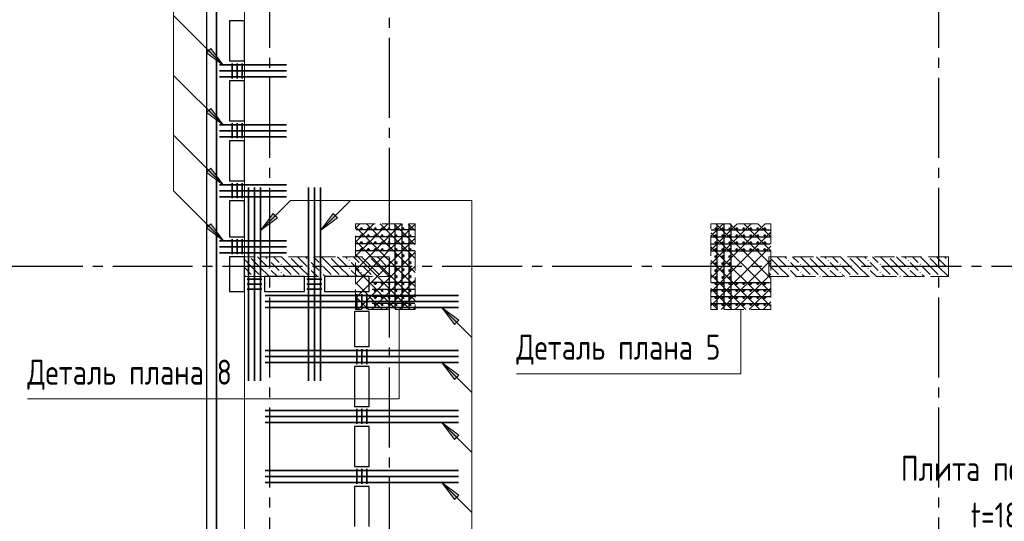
# Model space of a CAD drawing. Header units: millimetres. Extents: x 0 to 43617, y 0 to 59400.
# Tile 24 of 31: x 5422 to 15284, y 36481 to 41503. Entities that reach past the tile are written whole.
import ezdxf

# ---------------------------------------------------------------- set-up
doc = ezdxf.new("R2010")
doc.units = ezdxf.units.MM
doc.linetypes.add('______2', pattern=[270, 200, -70])
doc.linetypes.add('______5', pattern=[1100, 800, -100, 100, -100])
for name, color, linetype, lineweight in [('S1 Стержни арматуры фон', 7, 'Continuous', 25), ('Standard', 7, 'Continuous', 25), ('Вспомогательная арматура', 7, 'Continuous', 25), ('ЖБ Пилон', 180, 'Continuous', 25), ('Оси', 40, '______5', 18), ('Позиционная метка номер позиции', 7, 'Continuous', 13), ('Поперечная арматура', 7, 'Continuous', 25), ('Поперечное армирование AW фон', 7, 'Continuous', 25), ('Примечания', 7, 'Continuous', 25)]:
    doc.layers.add(name, color=color, linetype=linetype, lineweight=lineweight)
doc.layers.add('ЖБ Перекрытие верхний уровень', color=7, linetype='Continuous', lineweight=25, true_color=0xe0e0ff)
doc.styles.add('GOST 2.304-81', font='txt')

msp = doc.modelspace()

# ---------------------------------------------------------------- hatches: boundary and pattern name
at = {"layer": 'ЖБ Пилон', "linetype": 'Continuous', "lineweight": 18, "transparency": 33554687}
for points in [[(7724.3, 39130), (7721, 39126.6), (7717.6, 39130)], [(7914.5, 39093.1), (7921, 39099.6), (7927.5, 39093.1), (7921, 39086.6)], [(8034.5, 39053.1), (8041, 39059.6), (8047.4, 39053.1), (8041, 39046.6)], [(8124.3, 39130), (8121, 39126.6), (8117.6, 39130)], [(8314.5, 39093.1), (8321, 39099.6), (8327.5, 39093.1), (8321, 39086.6)], [(8434.5, 39053.1), (8441, 39059.6), (8447.4, 39053.1), (8441, 39046.6)], [(8524.3, 39130), (8521, 39126.6), (8517.6, 39130)], [(8714.5, 39093.1), (8721, 39099.6), (8727.5, 39093.1), (8721, 39086.6)], [(8834.5, 39053.1), (8841, 39059.6), (8847.4, 39053.1), (8841, 39046.6)], [(8924.3, 39130), (8921, 39126.6), (8917.6, 39130)], [(9114.5, 39093.1), (9121, 39099.6), (9124, 39096.6), (9124, 39089.7), (9121, 39086.6)], [(12924.3, 39130), (12924, 39129.7), (12924, 39130)], [(13114.5, 39093.1), (13121, 39099.6), (13127.5, 39093.1), (13121, 39086.6)], [(13234.5, 39053.1), (13241, 39059.6), (13247.4, 39053.1), (13241, 39046.6)], [(13324.3, 39130), (13321, 39126.6), (13317.6, 39130)], [(13514.5, 39093.1), (13521, 39099.6), (13527.5, 39093.1), (13521, 39086.6)], [(13634.5, 39053.1), (13641, 39059.6), (13647.4, 39053.1), (13641, 39046.6)], [(13724.3, 39130), (13721, 39126.6), (13717.6, 39130)], [(13914.5, 39093.1), (13921, 39099.6), (13927.5, 39093.1), (13921, 39086.6)], [(14034.5, 39053.1), (14041, 39059.6), (14047.4, 39053.1), (14041, 39046.6)], [(14124.3, 39130), (14121, 39126.6), (14117.6, 39130)], [(14314.5, 39093.1), (14321, 39099.6), (14327.5, 39093.1), (14321, 39086.6)], [(14434.5, 39053.1), (14441, 39059.6), (14447.4, 39053.1), (14441, 39046.6)], [(14524.3, 39130), (14521, 39126.6), (14517.6, 39130)], [(14714.5, 39093.1), (14721, 39099.6), (14724, 39096.6), (14724, 39089.7), (14721, 39086.6)], [(7914.5, 39013.1), (7921, 39019.6), (7927.5, 39013.1), (7921, 39006.6)], [(8034.5, 38973.1), (8041, 38979.6), (8047.4, 38973.1), (8041, 38966.6)], [(8314.5, 39013.1), (8321, 39019.6), (8327.5, 39013.1), (8321, 39006.6)], [(8434.5, 38973.1), (8441, 38979.6), (8447.4, 38973.1), (8441, 38966.6)], [(8714.5, 39013.1), (8721, 39019.6), (8727.5, 39013.1), (8721, 39006.6)], [(8834.5, 38973.1), (8841, 38979.6), (8847.4, 38973.1), (8841, 38966.6)], [(9114.5, 39013.1), (9121, 39019.6), (9124, 39016.6), (9124, 39009.7), (9121, 39006.6)], [(13114.5, 39013.1), (13121, 39019.6), (13127.5, 39013.1), (13121, 39006.6)], [(13234.5, 38973.1), (13241, 38979.6), (13247.4, 38973.1), (13241, 38966.6)], [(13514.5, 39013.1), (13521, 39019.6), (13527.5, 39013.1), (13521, 39006.6)], [(13634.5, 38973.1), (13641, 38979.6), (13647.4, 38973.1), (13641, 38966.6)], [(13914.5, 39013.1), (13921, 39019.6), (13927.5, 39013.1), (13921, 39006.6)], [(14034.5, 38973.1), (14041, 38979.6), (14047.4, 38973.1), (14041, 38966.6)], [(14314.5, 39013.1), (14321, 39019.6), (14327.5, 39013.1), (14321, 39006.6)], [(14434.5, 38973.1), (14441, 38979.6), (14447.4, 38973.1), (14441, 38966.6)], [(14714.5, 39013.1), (14721, 39019.6), (14724, 39016.6), (14724, 39009.7), (14721, 39006.6)], [(7754.5, 38933.1), (7760.9, 38939.6), (7767.4, 38933.1), (7764.3, 38930), (7757.6, 38930)], [(7834.5, 38933.1), (7841, 38939.6), (7847.4, 38933.1), (7844.3, 38930), (7837.6, 38930)], [(8154.5, 38933.1), (8160.9, 38939.6), (8167.4, 38933.1), (8164.3, 38930), (8157.6, 38930)], [(8234.5, 38933.1), (8241, 38939.6), (8247.4, 38933.1), (8244.3, 38930), (8237.6, 38930)], [(8554.5, 38933.1), (8560.9, 38939.6), (8567.4, 38933.1), (8564.3, 38930), (8557.6, 38930)], [(8634.5, 38933.1), (8641, 38939.6), (8647.4, 38933.1), (8644.3, 38930), (8637.6, 38930)], [(8954.5, 38933.1), (8960.9, 38939.6), (8967.4, 38933.1), (8964.3, 38930), (8957.6, 38930)], [(9034.5, 38933.1), (9041, 38939.6), (9047.4, 38933.1), (9044.3, 38930), (9037.6, 38930)], [(12954.4, 38933.1), (12960.9, 38939.6), (12967.4, 38933.1), (12964.3, 38930), (12957.6, 38930)], [(13034.5, 38933.1), (13041, 38939.6), (13047.4, 38933.1), (13044.3, 38930), (13037.6, 38930)], [(13354.4, 38933.1), (13360.9, 38939.6), (13367.4, 38933.1), (13364.3, 38930), (13357.6, 38930)], [(13434.5, 38933.1), (13441, 38939.6), (13447.4, 38933.1), (13444.3, 38930), (13437.6, 38930)], [(13754.4, 38933.1), (13760.9, 38939.6), (13767.4, 38933.1), (13764.3, 38930), (13757.6, 38930)], [(13834.5, 38933.1), (13841, 38939.6), (13847.4, 38933.1), (13844.3, 38930), (13837.6, 38930)], [(14154.4, 38933.1), (14160.9, 38939.6), (14167.4, 38933.1), (14164.3, 38930), (14157.6, 38930)], [(14234.5, 38933.1), (14241, 38939.6), (14247.4, 38933.1), (14244.3, 38930), (14237.6, 38930)], [(14554.4, 38933.1), (14560.9, 38939.6), (14567.4, 38933.1), (14564.3, 38930), (14557.6, 38930)], [(14634.5, 38933.1), (14641, 38939.6), (14647.4, 38933.1), (14644.3, 38930), (14637.6, 38930)]]:
    msp.add_hatch(color=7, dxfattribs=at).paths.add_polyline_path(points, flags=16)
at = {"layer": 'Позиционная метка номер позиции', "linetype": 'Continuous', "lineweight": 13, "transparency": 33554687}
for points in [[(7336.9, 41214.7), (7464.2, 41045), (7294.5, 41172.3)], [(7336.9, 40614.7), (7464.2, 40445), (7294.5, 40572.3)], [(7336.9, 40014.7), (7464.2, 39845), (7294.5, 39972.3)], [(8003.7, 39518.8), (7834, 39391.5), (7961.3, 39561.2)], [(8003.7, 39518.8), (7834, 39391.5), (7961.3, 39561.2)], [(8603.7, 39518.8), (8434, 39391.5), (8561.3, 39561.2)], [(7336.9, 39459.7), (7464.2, 39290), (7294.5, 39417.3)], [(7336.9, 39459.7), (7464.2, 39290), (7294.5, 39417.3)], [(9777.8, 38450.3), (9650.5, 38620), (9820.2, 38492.7)], [(9777.8, 37900.3), (9650.5, 38070), (9820.2, 37942.7)], [(9777.8, 37300.3), (9650.5, 37470), (9820.2, 37342.7)], [(9777.8, 36700.3), (9650.5, 36870), (9820.2, 36742.7)]]:
    msp.add_hatch(color=7, dxfattribs=at).paths.add_polyline_path(points, flags=16)

# ---------------------------------------------------------------- linework, layer by layer
at = {"layer": 'S1 Стержни арматуры фон', "color": 7, "linetype": 'Continuous', "lineweight": 35, "transparency": 33554687}
for p, q in [((7424.1, 41050), (8096.1, 41050)), ((7424.1, 40990), (8096.1, 40990)), ((7424.1, 40930), (8096.1, 40930)), ((7424.1, 40450), (8096.1, 40450)), ((7424.1, 40390), (8096.1, 40390)), ((7424.1, 40330), (8096.1, 40330)), ((7424.1, 39850), (8096.1, 39850)), ((7424.1, 39790), (8096.1, 39790)), ((7714, 39824), (7714, 37886)), ((7714, 39824), (7714, 37886)), ((7774, 39824), (7774, 37886)), ((7774, 39824), (7774, 37886)), ((7834, 39824), (7834, 37886)), ((7834, 39824), (7834, 37886)), ((8314, 39824), (8314, 37886)), ((8314, 39824), (8314, 37886)), ((8374, 39824), (8374, 37886)), ((8374, 39824), (8374, 37886)), ((8434, 39824), (8434, 37886)), ((8434, 39824), (8434, 37886)), ((7424.1, 39730), (8096.1, 39730)), ((7424.1, 39290), (8096.1, 39290)), ((7424.1, 39230), (8096.1, 39230)), ((7424.1, 39170), (8096.1, 39170)), ((7880, 38740), (9818, 38740)), ((7880, 38740), (9818, 38740)), ((7880, 38680), (9818, 38680)), ((7880, 38680), (9818, 38680)), ((7880, 38620), (9818, 38620)), ((7880, 38620), (9818, 38620)), ((7880, 38190), (9818, 38190)), ((7880, 38190), (9818, 38190)), ((7880, 38130), (9818, 38130)), ((7880, 38130), (9818, 38130)), ((7880, 38070), (9818, 38070)), ((7880, 38070), (9818, 38070)), ((7880, 37590), (9818, 37590)), ((7880, 37590), (9818, 37590)), ((7880, 37530), (9818, 37530)), ((7880, 37530), (9818, 37530)), ((7880, 37470), (9818, 37470)), ((7880, 37470), (9818, 37470)), ((7880, 36990), (9818, 36990)), ((7880, 36990), (9818, 36990)), ((7880, 36930), (9818, 36930)), ((7880, 36930), (9818, 36930)), ((7880, 36870), (9818, 36870)), ((7880, 36870), (9818, 36870))]:
    msp.add_line(p, q, dxfattribs=at)
at = {"layer": 'Standard', "color": 7, "linetype": 'Continuous', "lineweight": 25, "transparency": 33554687}
for p, q in [((7394, 28680), (7394, 57220)), ((7524, 41490), (7524, 41090)), ((7674, 41490), (7524, 41490)), ((7674, 41090), (7674, 41490)), ((7524, 41090), (7674, 41090)), ((7524, 40890), (7524, 40490)), ((7674, 40890), (7524, 40890)), ((7674, 40490), (7674, 40890)), ((7524, 40490), (7674, 40490)), ((7524, 40290), (7524, 39890)), ((7674, 40290), (7524, 40290)), ((7674, 39890), (7674, 40290)), ((7524, 39890), (7674, 39890)), ((7524, 39690), (7524, 39330)), ((7674, 39690), (7524, 39690)), ((7674, 39330), (7674, 39690)), ((7524, 39330), (7674, 39330)), ((7524, 39130), (7524, 38780)), ((7674, 39130), (7524, 39130)), ((7674, 38780), (7674, 39130)), ((7874, 38930), (7874, 38780)), ((8274, 38930), (7874, 38930)), ((8274, 38780), (8274, 38930)), ((8474, 38930), (8474, 38780)), ((8924, 38930), (8474, 38930)), ((8924, 38780), (8924, 38930)), ((7524, 38780), (7674, 38780)), ((7874, 38780), (8274, 38780)), ((8474, 38780), (8924, 38780)), ((8774, 38580), (8774, 38230)), ((8924, 38580), (8774, 38580)), ((8924, 38230), (8924, 38580)), ((8774, 38230), (8924, 38230)), ((8774, 38030), (8774, 37630)), ((8924, 38030), (8774, 38030)), ((8924, 37630), (8924, 38030)), ((8774, 37630), (8924, 37630)), ((8774, 37430), (8774, 37030)), ((8924, 37430), (8774, 37430)), ((8924, 37030), (8924, 37430)), ((8774, 37030), (8924, 37030)), ((8774, 36830), (8774, 36430)), ((8924, 36830), (8774, 36830)), ((8924, 36430), (8924, 36830))]:
    msp.add_line(p, q, dxfattribs=at)
at = {"layer": 'Standard', "color": 254, "linetype": 'Continuous', "lineweight": 25, "true_color": 0xc4c4ff, "transparency": 33554687}
msp.add_lwpolyline([(7294, 10000), (33174, 10000), (33174, 57320), (7294, 57320), (7294, 10000)], dxfattribs=at)
at = {"layer": 'Standard', "color": 7, "linetype": 'Continuous', "lineweight": 25, "transparency": 33554687}
msp.add_lwpolyline([(7394, 10100), (33074, 10100), (33074, 57220), (7394, 57220), (7394, 10100)], dxfattribs=at)
at = {"layer": 'Standard', "color": 7, "linetype": 'Continuous', "lineweight": 13, "transparency": 33554687}
msp.add_lwpolyline([(7674, 10379.8), (33074, 10379.8), (33074, 57220), (7674, 57220), (7674, 10379.8)], dxfattribs=at)
at = {"layer": 'Вспомогательная арматура', "color": 7, "linetype": 'Continuous', "lineweight": 25, "transparency": 33554687}
for p, q in [((9184, 38605), (9184, 39455)), ((9254, 38605), (9254, 39455)), ((9324, 38605), (9324, 39455)), ((12404, 39455), (12404, 38605)), ((12474, 39455), (12474, 38605)), ((12544, 39455), (12544, 38605)), ((9379, 39400), (8789, 39400)), ((12349, 39400), (12939, 39400)), ((9379, 39330), (8789, 39330)), ((9379, 39260), (8789, 39260)), ((12349, 39330), (12939, 39330)), ((12349, 39260), (12939, 39260)), ((9379, 39190), (8789, 39190)), ((12349, 39190), (12939, 39190)), ((9379, 38870), (8954, 38870)), ((12349, 38870), (12939, 38870)), ((9379, 38800), (8954, 38800)), ((12349, 38800), (12939, 38800)), ((9379, 38730), (8954, 38730)), ((9379, 38660), (8954, 38660)), ((12349, 38730), (12939, 38730)), ((12349, 38660), (12939, 38660))]:
    msp.add_line(p, q, dxfattribs=at)
at = {"layer": 'ЖБ Перекрытие верхний уровень', "color": 7, "linetype": 'Continuous', "lineweight": 18, "transparency": 33554687}
for p, q in [((7394, 57220), (7394, 28680)), ((7524, 41490), (7674, 41490)), ((7524, 41090), (7524, 41490)), ((7674, 41490), (7674, 41090)), ((7674, 41090), (7524, 41090)), ((7524, 40890), (7674, 40890)), ((7524, 40490), (7524, 40890)), ((7674, 40890), (7674, 40490)), ((7674, 40490), (7524, 40490)), ((7524, 39890), (7524, 40290)), ((7524, 40290), (7674, 40290)), ((7674, 40290), (7674, 39890)), ((7674, 39890), (7524, 39890)), ((7524, 39330), (7524, 39690)), ((7524, 39690), (7674, 39690)), ((7674, 39690), (7674, 39330)), ((7674, 39330), (7524, 39330)), ((7524, 38780), (7524, 39130)), ((7524, 39130), (7674, 39130)), ((7674, 39130), (7674, 38780)), ((7874, 38780), (7874, 38930)), ((7874, 38930), (8274, 38930)), ((8274, 38930), (8274, 38780)), ((8474, 38930), (8924, 38930)), ((8474, 38780), (8474, 38930)), ((8924, 38930), (8924, 38780)), ((7674, 38780), (7524, 38780)), ((8274, 38780), (7874, 38780)), ((8924, 38780), (8474, 38780)), ((8774, 38230), (8774, 38580)), ((8774, 38580), (8924, 38580)), ((8924, 38580), (8924, 38230)), ((8924, 38230), (8774, 38230)), ((8774, 37630), (8774, 38030)), ((8774, 38030), (8924, 38030)), ((8924, 38030), (8924, 37630)), ((8924, 37630), (8774, 37630)), ((8774, 37030), (8774, 37430)), ((8774, 37430), (8924, 37430)), ((8924, 37430), (8924, 37030)), ((8924, 37030), (8774, 37030)), ((8774, 36830), (8924, 36830)), ((8774, 36430), (8774, 36830)), ((8924, 36830), (8924, 36430))]:
    msp.add_line(p, q, dxfattribs=at)
at = {"layer": 'ЖБ Пилон', "color": 253, "linetype": '______2', "lineweight": 13, "true_color": 0xa0a0a0, "transparency": 33554687}
for p, q in [((9124, 39130), (7674, 39130)), ((7674, 39130), (7674, 38930)), ((9124, 38930), (9124, 39130)), ((14724, 39130), (12924, 39130)), ((12924, 39130), (12924, 38930)), ((14724, 38930), (14724, 39130)), ((7674, 38930), (9124, 38930)), ((12924, 38930), (14724, 38930))]:
    msp.add_line(p, q, dxfattribs=at)
at = {"layer": 'ЖБ Пилон', "color": 9, "linetype": 'Continuous', "lineweight": 18, "true_color": 0xc7c7c7, "transparency": 33554687}
for p, q in [((7741, 39033.1), (7674, 39100.1)), ((7741, 39113.1), (7821, 39033.1)), ((7821, 39113.1), (7804.1, 39130)), ((7821, 39113.1), (7901, 39033.1)), ((7884.1, 39130), (7901, 39113.1)), ((7981, 39033.1), (7941, 39073.1)), ((7964.1, 39130), (8021, 39073.1)), ((8141, 39033.1), (8044.1, 39130)), ((8141, 39113.1), (8221, 39033.1)), ((8221, 39113.1), (8204.1, 39130)), ((8221, 39113.1), (8301, 39033.1)), ((8284.1, 39130), (8301, 39113.1)), ((8381, 39033.1), (8341, 39073.1)), ((8364.1, 39130), (8421, 39073.1)), ((8541, 39033.1), (8444.1, 39130)), ((8541, 39113.1), (8621, 39033.1)), ((8621, 39113.1), (8604.1, 39130)), ((8621, 39113.1), (8701, 39033.1)), ((8684.1, 39130), (8701, 39113.1)), ((8781, 39033.1), (8741, 39073.1)), ((8764.1, 39130), (8821, 39073.1)), ((8941, 39033.1), (8844.1, 39130)), ((8941, 39113.1), (9021, 39033.1)), ((9021, 39113.1), (9004.1, 39130)), ((9021, 39113.1), (9101, 39033.1)), ((9084.1, 39130), (9101, 39113.1)), ((12941, 39113.1), (13021, 39033.1)), ((13021, 39113.1), (13004.1, 39130)), ((13021, 39113.1), (13101, 39033.1)), ((13084.1, 39130), (13101, 39113.1)), ((13181, 39033.1), (13141, 39073.1)), ((13164.1, 39130), (13221, 39073.1)), ((13341, 39033.1), (13244.1, 39130)), ((13341, 39113.1), (13421, 39033.1)), ((13421, 39113.1), (13404.1, 39130)), ((13421, 39113.1), (13501, 39033.1)), ((13484.1, 39130), (13501, 39113.1)), ((13581, 39033.1), (13541, 39073.1)), ((13564.1, 39130), (13621, 39073.1)), ((13741, 39033.1), (13644.1, 39130)), ((13741, 39113.1), (13821, 39033.1)), ((13821, 39113.1), (13804.1, 39130)), ((13821, 39113.1), (13901, 39033.1)), ((13884.1, 39130), (13901, 39113.1)), ((13981, 39033.1), (13941, 39073.1)), ((13964.1, 39130), (14021, 39073.1)), ((14141, 39033.1), (14044.1, 39130)), ((14141, 39113.1), (14221, 39033.1)), ((14221, 39113.1), (14204.1, 39130)), ((14221, 39113.1), (14301, 39033.1)), ((14284.1, 39130), (14301, 39113.1)), ((14381, 39033.1), (14341, 39073.1)), ((14364.1, 39130), (14421, 39073.1)), ((14541, 39033.1), (14444.1, 39130)), ((14541, 39113.1), (14621, 39033.1)), ((14621, 39113.1), (14604.1, 39130)), ((14621, 39113.1), (14701, 39033.1)), ((14684.1, 39130), (14701, 39113.1)), ((7674, 39020.1), (7741, 38953.1)), ((7741, 39033.1), (7821, 38953.1)), ((7821, 39033.1), (7924.1, 38930)), ((7941, 38993.1), (8004.1, 38930)), ((8021, 38993.1), (7981, 39033.1)), ((8060.9, 39033.1), (8141, 38953.1)), ((8141, 39033.1), (8221, 38953.1)), ((8221, 39033.1), (8324.1, 38930)), ((8341, 38993.1), (8404.1, 38930)), ((8421, 38993.1), (8381, 39033.1)), ((8460.9, 39033.1), (8541, 38953.1)), ((8541, 39033.1), (8621, 38953.1)), ((8621, 39033.1), (8724.1, 38930)), ((8741, 38993.1), (8804.1, 38930)), ((8821, 38993.1), (8781, 39033.1)), ((8860.9, 39033.1), (8941, 38953.1)), ((8941, 39033.1), (9021, 38953.1)), ((9021, 39033.1), (9124, 38930.1)), ((12941, 39033.1), (12924, 39050.1)), ((12924, 38970.1), (12941, 38953.1)), ((12941, 39033.1), (13021, 38953.1)), ((13021, 39033.1), (13124.1, 38930)), ((13141, 38993.1), (13204.1, 38930)), ((13221, 38993.1), (13181, 39033.1)), ((13260.9, 39033.1), (13341, 38953.1)), ((13341, 39033.1), (13421, 38953.1)), ((13421, 39033.1), (13524.1, 38930)), ((13541, 38993.1), (13604.1, 38930)), ((13621, 38993.1), (13581, 39033.1)), ((13660.9, 39033.1), (13741, 38953.1)), ((13741, 39033.1), (13821, 38953.1)), ((13821, 39033.1), (13924.1, 38930)), ((13941, 38993.1), (14004.1, 38930)), ((14021, 38993.1), (13981, 39033.1)), ((14060.9, 39033.1), (14141, 38953.1)), ((14141, 39033.1), (14221, 38953.1)), ((14221, 39033.1), (14324.1, 38930)), ((14341, 38993.1), (14404.1, 38930)), ((14421, 38993.1), (14381, 39033.1)), ((14460.9, 39033.1), (14541, 38953.1)), ((14541, 39033.1), (14621, 38953.1)), ((14621, 39033.1), (14724, 38930.1)), ((7674, 38940.1), (7684.1, 38930)), ((8060.9, 38953.1), (8084.1, 38930)), ((8460.9, 38953.1), (8484.1, 38930)), ((8860.9, 38953.1), (8884.1, 38930)), ((13260.9, 38953.1), (13284.1, 38930)), ((13660.9, 38953.1), (13684.1, 38930)), ((14060.9, 38953.1), (14084.1, 38930)), ((14460.9, 38953.1), (14484.1, 38930))]:
    msp.add_line(p, q, dxfattribs=at)
at = {"layer": 'Оси', "color": 8, "linetype": '______5', "lineweight": -3, "transparency": 33554687}
for p, q in [((9124, 57820), (9124, 7100)), ((7924, 57420), (7924, 7100)), ((14624, 57420), (14624, 7100)), ((22554, 39030), (4600, 39030))]:
    msp.add_line(p, q, dxfattribs=at)
at = {"layer": 'Позиционная метка номер позиции', "color": 7, "linetype": 'Continuous', "lineweight": 13, "transparency": 33554687}
for p, q in [((7464.2, 41045), (6964.2, 41545)), ((7294.5, 41172.3), (7336.9, 41214.7)), ((7464.2, 41045), (7294.5, 41172.3)), ((7315.7, 41193.5), (7305.1, 41204.1)), ((7336.9, 41214.7), (7464.2, 41045)), ((7464.2, 41045), (7464.2, 41045)), ((7464.2, 41045), (7464.2, 41045)), ((7464.2, 41045), (7464.2, 41045)), ((7464.2, 40445), (6964.2, 40945)), ((7294.5, 40572.3), (7336.9, 40614.7)), ((7464.2, 40445), (7294.5, 40572.3)), ((7315.7, 40593.5), (7305.1, 40604.1)), ((7336.9, 40614.7), (7464.2, 40445)), ((7464.2, 40445), (7464.2, 40445)), ((7464.2, 40445), (7464.2, 40445)), ((7464.2, 40445), (7464.2, 40445)), ((7464.2, 39845), (6964.2, 40345)), ((7294.5, 39972.3), (7336.9, 40014.7)), ((7464.2, 39845), (7294.5, 39972.3)), ((7315.7, 39993.5), (7305.1, 40004.1)), ((7336.9, 40014.7), (7464.2, 39845)), ((7464.2, 39845), (7464.2, 39845)), ((7464.2, 39845), (7464.2, 39845)), ((7464.2, 39845), (7464.2, 39845)), ((7464.2, 39290), (6964.2, 39790)), ((7834, 39391.5), (8134, 39691.5)), ((8434, 39391.5), (8734, 39691.5)), ((7834, 39391.5), (7961.3, 39561.2)), ((7834, 39391.5), (7961.3, 39561.2)), ((7961.3, 39561.2), (8003.7, 39518.8)), ((7961.3, 39561.2), (8003.7, 39518.8)), ((7982.5, 39540), (7993.1, 39550.6)), ((7982.5, 39540), (7993.1, 39550.6)), ((8434, 39391.5), (8561.3, 39561.2)), ((8561.3, 39561.2), (8603.7, 39518.8)), ((8582.5, 39540), (8593.1, 39550.6)), ((7294.5, 39417.3), (7336.9, 39459.7)), ((7294.5, 39417.3), (7336.9, 39459.7)), ((7315.7, 39438.5), (7305.1, 39449.1)), ((7315.7, 39438.5), (7305.1, 39449.1)), ((7336.9, 39459.7), (7464.2, 39290)), ((7336.9, 39459.7), (7464.2, 39290)), ((8003.7, 39518.8), (7834, 39391.5)), ((8003.7, 39518.8), (7834, 39391.5)), ((8603.7, 39518.8), (8434, 39391.5)), ((7464.2, 39290), (7294.5, 39417.3)), ((7464.2, 39290), (7294.5, 39417.3)), ((7834, 39391.5), (7834, 39391.5)), ((7834, 39391.5), (7834, 39391.5)), ((7834, 39391.5), (7834, 39391.5)), ((7834, 39391.5), (7834, 39391.5)), ((7834, 39391.5), (7834, 39391.5)), ((7834, 39391.5), (7834, 39391.5)), ((8434, 39391.5), (8434, 39391.5)), ((8434, 39391.5), (8434, 39391.5)), ((8434, 39391.5), (8434, 39391.5)), ((7464.2, 39290), (7464.2, 39290)), ((7464.2, 39290), (7464.2, 39290)), ((7464.2, 39290), (7464.2, 39290)), ((7464.2, 39290), (7464.2, 39290)), ((7464.2, 39290), (7464.2, 39290)), ((7464.2, 39290), (7464.2, 39290)), ((9650.5, 38620), (9650.5, 38620)), ((9650.5, 38620), (9650.5, 38620)), ((9650.5, 38620), (9650.5, 38620)), ((9650.5, 38620), (9820.2, 38492.7)), ((9777.8, 38450.3), (9650.5, 38620)), ((9820.2, 38492.7), (9777.8, 38450.3)), ((9799, 38471.5), (9809.6, 38460.9)), ((9650.5, 38070), (9950.5, 37770)), ((9650.5, 38070), (9650.5, 38070)), ((9650.5, 38070), (9650.5, 38070)), ((9650.5, 38070), (9650.5, 38070)), ((9650.5, 38070), (9820.2, 37942.7)), ((9777.8, 37900.3), (9650.5, 38070)), ((9820.2, 37942.7), (9777.8, 37900.3)), ((9799, 37921.5), (9809.6, 37910.9)), ((9650.5, 37470), (9950.5, 37170)), ((9650.5, 37470), (9650.5, 37470)), ((9650.5, 37470), (9650.5, 37470)), ((9650.5, 37470), (9650.5, 37470)), ((9650.5, 37470), (9820.2, 37342.7)), ((9777.8, 37300.3), (9650.5, 37470)), ((9820.2, 37342.7), (9777.8, 37300.3)), ((9799, 37321.5), (9809.6, 37310.9)), ((9650.5, 36870), (9950.5, 36570)), ((9650.5, 36870), (9650.5, 36870)), ((9650.5, 36870), (9650.5, 36870)), ((9650.5, 36870), (9650.5, 36870)), ((9650.5, 36870), (9820.2, 36742.7)), ((9777.8, 36700.3), (9650.5, 36870)), ((9820.2, 36742.7), (9777.8, 36700.3)), ((9799, 36721.5), (9809.6, 36710.9))]:
    msp.add_line(p, q, dxfattribs=at)
for points in [[(7464.2, 39290), (6964.2, 39790), (6964.2, 43310), (6164.2, 43310)], [(7834, 39391.5), (8134, 39691.5), (9950.5, 39691.5), (9950.5, 31710.2), (11104, 31710.2)], [(9650.5, 38620), (9950.5, 38320), (9950.5, 31710.2), (11104, 31710.2)]]:
    msp.add_lwpolyline(points, dxfattribs=at)
at = {"layer": 'Поперечная арматура', "color": 7, "linetype": 'Continuous', "lineweight": 50, "transparency": 33554687}
for centre in [(8844, 39410), (8914, 39410), (8984, 39410), (9054, 39410), (9124, 39410), (9194, 39410), (9264, 39410), (9334, 39410), (12394, 39410), (12464, 39410), (12534, 39410), (12604, 39410), (12674, 39410), (12744, 39410), (12814, 39410), (12884, 39410), (8844, 39340), (8844, 39270), (8914, 39340), (8914, 39270), (8984, 39340), (8984, 39270), (9054, 39340), (9054, 39270), (9124, 39340), (9124, 39270), (9194, 39340), (9194, 39270), (9264, 39340), (9264, 39270), (9334, 39340), (9334, 39270), (12394, 39340), (12394, 39270), (12464, 39340), (12464, 39270), (12534, 39340), (12534, 39270), (12604, 39340), (12604, 39270), (12674, 39340), (12674, 39270), (12744, 39340), (12744, 39270), (12814, 39340), (12814, 39270), (12884, 39340), (12884, 39270), (8844, 39200), (8914, 39200), (8984, 39200), (9054, 39200), (9124, 39200), (9194, 39200), (9264, 39200), (9334, 39200), (12394, 39200), (12464, 39200), (12534, 39200), (12604, 39200), (12674, 39200), (12744, 39200), (12814, 39200), (12884, 39200), (9194, 39140), (9194, 39070), (9264, 39140), (9264, 39070), (9334, 39140), (9334, 39070), (12394, 39130), (12394, 39060), (12464, 39130), (12464, 39060), (12534, 39130), (12534, 39060), (9194, 39000), (9264, 39000), (9334, 39000), (12394, 38990), (12464, 38990), (12534, 38990), (8984, 38860), (9054, 38860), (9124, 38860), (9194, 38930), (9194, 38860), (9264, 38930), (9264, 38860), (9334, 38930), (9334, 38860), (12394, 38920), (12394, 38860), (12464, 38920), (12464, 38860), (12534, 38920), (12534, 38860), (12604, 38860), (12674, 38860), (12744, 38860), (12814, 38860), (12884, 38860), (8984, 38790), (9054, 38790), (9124, 38790), (9194, 38790), (9264, 38790), (9334, 38790), (12394, 38790), (12464, 38790), (12534, 38790), (12604, 38790), (12674, 38790), (12744, 38790), (12814, 38790), (12884, 38790), (8984, 38720), (9054, 38720), (9124, 38720), (9194, 38720), (9264, 38720), (9334, 38720), (12394, 38720), (12464, 38720), (12534, 38720), (12604, 38720), (12674, 38720), (12744, 38720), (12814, 38720), (12884, 38720), (8984, 38650), (9054, 38650), (9124, 38650), (9194, 38650), (9264, 38650), (9334, 38650), (12394, 38650), (12464, 38650), (12534, 38650), (12604, 38650), (12674, 38650), (12744, 38650), (12814, 38650), (12884, 38650)]:
    msp.add_circle(centre, 5, dxfattribs=at)
at = {"layer": 'Поперечное армирование AW фон', "color": 7, "linetype": 'Continuous', "lineweight": 35, "transparency": 33554687}
for p, q in [((7549, 40915), (7549, 41065)), ((7599, 40915), (7599, 41065)), ((7649, 40915), (7649, 41065)), ((7549, 40315), (7549, 40465)), ((7599, 40315), (7599, 40465)), ((7649, 40315), (7649, 40465)), ((7549, 39715), (7549, 39865)), ((7599, 39715), (7599, 39865)), ((7649, 39715), (7649, 39865)), ((7549, 39155), (7549, 39305)), ((7599, 39155), (7599, 39305)), ((7649, 39155), (7649, 39305)), ((7699, 38905), (7849, 38905)), ((8299, 38905), (8449, 38905)), ((7699, 38855), (7849, 38855)), ((7699, 38805), (7849, 38805)), ((8299, 38855), (8449, 38855)), ((8299, 38805), (8449, 38805)), ((8799, 38755), (8799, 38605)), ((8849, 38755), (8849, 38605)), ((8899, 38755), (8899, 38605)), ((8799, 38205), (8799, 38055)), ((8849, 38205), (8849, 38055)), ((8899, 38205), (8899, 38055)), ((8799, 37605), (8799, 37455)), ((8849, 37605), (8849, 37455)), ((8899, 37605), (8899, 37455)), ((8799, 37005), (8799, 36855)), ((8849, 37005), (8849, 36855)), ((8899, 37005), (8899, 36855))]:
    msp.add_line(p, q, dxfattribs=at)
at = {"layer": 'Примечания', "color": 252, "linetype": 'Continuous', "lineweight": 13, "true_color": 0x8f8f8f, "transparency": 33554687}
for p, q in [((8784, 39416.2), (8827.8, 39460)), ((8784, 39276.2), (8967.8, 39460)), ((8784, 39136.2), (9107.8, 39460)), ((8784, 38996.2), (9247.8, 39460)), ((8784, 38856.2), (9384, 39456.2)), ((8894.1, 39460), (9384, 38970.1)), ((9034.1, 39460), (9384, 39110.1)), ((9174.1, 39460), (9384, 39250.1)), ((9314.1, 39460), (9384, 39390.1)), ((12344, 39336.2), (12467.8, 39460)), ((12344, 39196.2), (12607.8, 39460)), ((12344, 39056.2), (12747.8, 39460)), ((12344, 38916.2), (12887.8, 39460)), ((12394.1, 39460), (12944, 38910.1)), ((12534.1, 39460), (12944, 39050.1)), ((12674.1, 39460), (12944, 39190.1)), ((12814.1, 39460), (12944, 39330.1)), ((8784, 39430.1), (9384, 38830.1)), ((12344, 38776.2), (12944, 39376.2)), ((12344, 39370.1), (12944, 38770.1)), ((8784, 38716.2), (9384, 39316.2)), ((8784, 39290.1), (9384, 38690.1)), ((8807.8, 38600), (9384, 39176.2)), ((12344, 38636.2), (12944, 39236.2)), ((12344, 39230.1), (12944, 38630.1)), ((8784, 39150.1), (9334.1, 38600)), ((12344, 39090.1), (12834.1, 38600)), ((12447.8, 38600), (12944, 39096.2)), ((8784, 39010.1), (9194.1, 38600)), ((8947.8, 38600), (9384, 39036.2)), ((12587.8, 38600), (12944, 38956.2)), ((8784, 38870.1), (9054.1, 38600)), ((9087.8, 38600), (9384, 38896.2)), ((12344, 38950.1), (12694.1, 38600)), ((12344, 38810.1), (12554.1, 38600)), ((12727.8, 38600), (12944, 38816.2)), ((8784, 38730.1), (8914.1, 38600)), ((9227.8, 38600), (9384, 38756.2)), ((12344, 38670.1), (12414.1, 38600)), ((12867.8, 38600), (12944, 38676.2)), ((9367.8, 38600), (9384, 38616.2))]:
    msp.add_line(p, q, dxfattribs=at)
at = {"layer": 'Примечания', "color": 7, "linetype": '______2', "lineweight": 13, "transparency": 33554687}
for p, q in [((8784, 38600), (8784, 39460)), ((8784, 39460), (9384, 39460)), ((9384, 39460), (9384, 38600)), ((12344, 38600), (12344, 39460)), ((12344, 39460), (12944, 39460)), ((12944, 39460), (12944, 38600)), ((9384, 38600), (8784, 38600)), ((12944, 38600), (12344, 38600))]:
    msp.add_line(p, q, dxfattribs=at)
at = {"layer": 'Примечания', "color": 7, "linetype": 'Continuous', "lineweight": 13, "transparency": 33554687}
for points in [[(5498.7, 37705.6), (9222.7, 37705.6), (9222.7, 38600)], [(10396.8, 37955.9), (12644, 37955.9), (12644, 38600)]]:
    msp.add_lwpolyline(points, dxfattribs=at)

# ---------------------------------------------------------------- texts
at = {"layer": 'Примечания', "color": 7, "linetype": 'Continuous', "lineweight": 25, "transparency": 33554687, "char_height": 250, "attachment_point": 7, "style": 'GOST 2.304-81'}
for s, insert, width in [('Деталь\\~плана\\~5', (10396.8, 38047.6), 2132.452), ('Деталь\\~плана\\~8', (5498.7, 37797.3), 2150.153)]:
    msp.add_mtext(s, dxfattribs=dict(at, insert=insert, width=width))
at = {"layer": 'Примечания', "color": 251, "linetype": 'Continuous', "lineweight": 25, "true_color": 0x656565, "transparency": 33554687, "char_height": 250, "attachment_point": 7, "style": 'GOST 2.304-81'}
for s, insert, width in [('Плита\\~перекрытия', (14247.5, 36817.5), 2505.591), ('t=180мм', (14947.5, 36417.5), 1101.709)]:
    msp.add_mtext(s, dxfattribs=dict(at, insert=insert, width=width))

doc.saveas('drawing.dxf')
